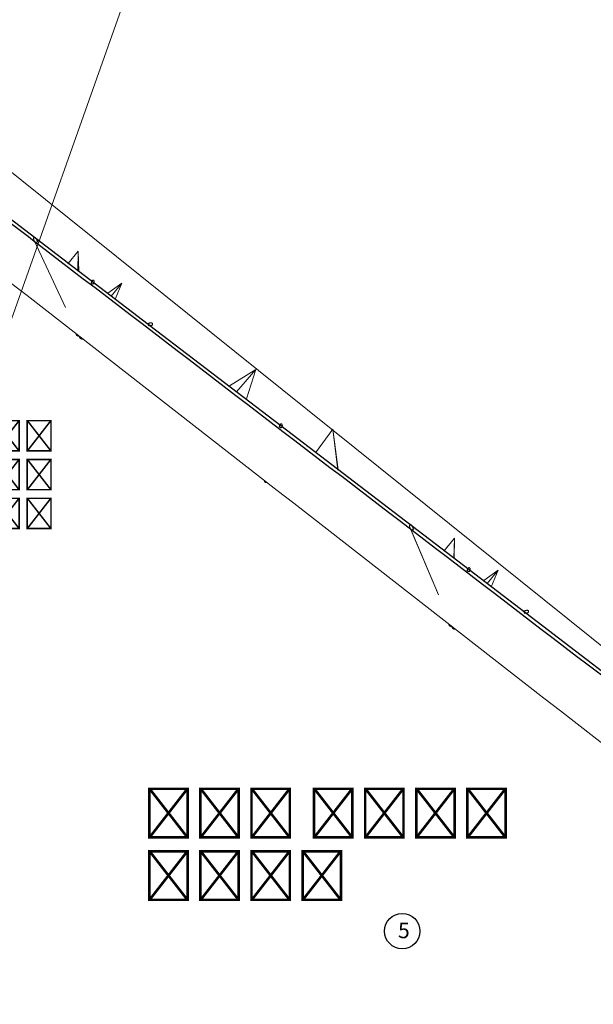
# Model space of a CAD drawing. Header units: millimetres. Extents: x 1512 to 2105, y 794 to 1149.
# Tile 163 of 256: x 1686 to 1698, y 1107 to 1128. Entities that reach past the tile are written whole.
import ezdxf

# ---------------------------------------------------------------- set-up
doc = ezdxf.new("R2010")
doc.units = ezdxf.units.MM
for name, color, linetype, lineweight in [('A-GENM', 13, 'Continuous', 9), ('A-GLAZ-CURT', 52, 'Continuous', 9), ('A-WALL', 113, 'Continuous', 9), ('G-ANNO-SYMB', 111, 'Continuous', 9)]:
    doc.layers.add(name, color=color, linetype=linetype, lineweight=lineweight)
doc.styles.get("Standard").update_dxf_attribs({"font": 'arial.ttf'})

# ---------------------------------------------------------------- blocks, each defined once
blk = doc.blocks.new('Generic Models 1 - Generic Models 1-135348-همکف')
at = {"layer": 'A-GENM'}
blk.add_line((-85.546, 23.286), (-136.734, 64.375), dxfattribs=at)
blk = doc.blocks.new('Family2 - Family2-157028-همکف')
at = {"layer": 'A-GLAZ-CURT'}
for p, q in [((-99.217, 33.592), (-99.228, 33.554)), ((-99.17, 33.537), (-99.159, 33.575)), ((-98.863, 33.346), (-98.549, 33.571)), ((-98.793, 33.282), (-98.549, 33.571)), ((-98.793, 33.282), (-98.549, 33.571)), ((-98.698, 33.225), (-98.549, 33.571)), ((-98.863, 33.346), (-98.868, 33.339)), ((-98.698, 33.225), (-98.707, 33.216)), ((-97.945, 32.699), (-98.015, 32.687)), ((-98.01, 32.683), (-97.969, 32.691)), ((-97.98, 32.632), (-97.935, 32.64)), ((-99.577, 32.368), (-99.582, 32.348)), ((-99.582, 32.347), (-99.556, 32.352))]:
    blk.add_line(p, q, dxfattribs=at)
at = {"layer": 'A-GLAZ-CURT', "lineweight": 18}
for p, q in [((-97.969, 32.691), (-97.976, 32.686)), ((-97.96, 32.695), (-97.969, 32.691)), ((-97.95, 32.698), (-97.959, 32.695)), ((-97.99, 32.667), (-97.99, 32.661)), ((-97.99, 32.661), (-97.988, 32.655)), ((-97.987, 32.655), (-97.984, 32.65)), ((-97.983, 32.649), (-97.978, 32.645)), ((-97.977, 32.645), (-97.97, 32.642))]:
    blk.add_line(p, q, dxfattribs=at)
at = {"layer": 'A-GLAZ-CURT', "lineweight": 18, "flags": 128}
for points in [[(-99.213, 33.602), (-99.216, 33.593), (-99.218, 33.584), (-99.219, 33.574), (-99.218, 33.565), (-99.216, 33.557), (-99.212, 33.55), (-99.207, 33.545), (-99.201, 33.542), (-99.194, 33.541), (-99.187, 33.542), (-99.18, 33.546), (-99.174, 33.551), (-99.168, 33.557), (-99.163, 33.565)], [(-99.163, 33.565), (-99.159, 33.574), (-99.157, 33.584), (-99.157, 33.593), (-99.158, 33.602), (-99.16, 33.61), (-99.164, 33.617), (-99.169, 33.622), (-99.175, 33.625), (-99.182, 33.626), (-99.189, 33.625), (-99.196, 33.622), (-99.202, 33.617), (-99.208, 33.61), (-99.213, 33.602)], [(-97.911, 32.648), (-97.903, 32.653), (-97.897, 32.659), (-97.892, 32.665), (-97.89, 32.672), (-97.89, 32.678), (-97.892, 32.684), (-97.896, 32.689), (-97.902, 32.694), (-97.91, 32.697), (-97.919, 32.699), (-97.929, 32.7), (-97.939, 32.7), (-97.949, 32.698)], [(-97.977, 32.686), (-97.983, 32.68), (-97.987, 32.674), (-97.989, 32.667)], [(-97.969, 32.642), (-97.96, 32.639), (-97.951, 32.639), (-97.94, 32.639), (-97.93, 32.641), (-97.92, 32.644), (-97.911, 32.648)]]:
    blk.add_lwpolyline(points, dxfattribs=at)
at = {"layer": 'A-GLAZ-CURT'}
for points, knots in [([(-99.582, 32.347), (-99.582, 32.347), (-99.582, 32.347), (-99.583, 32.347), (-99.583, 32.348), (-99.583, 32.348)], [0.83569754, 0.83569754, 0.83569754, 0.83569754, 0.85416667, 0.875, 0.91666667, 0.91666667, 0.91666667, 0.91666667]), ([(-99.565, 32.358), (-99.565, 32.358), (-99.566, 32.357), (-99.567, 32.356), (-99.57, 32.355), (-99.572, 32.353), (-99.575, 32.351), (-99.577, 32.349), (-99.579, 32.348), (-99.58, 32.348), (-99.581, 32.347), (-99.582, 32.347)], [0.599151, 0.599151, 0.599151, 0.599151, 0.6041667, 0.625, 0.6458333, 0.6666667, 0.7083333, 0.75, 0.7708333, 0.7916667, 0.8333333, 0.8333333, 0.8333333, 0.8333333])]:
    blk.add_open_spline(points, degree=3, knots=knots, dxfattribs=at)
blk = doc.blocks.new('Family2 - Family2-157031-همکف')
at = {"layer": 'A-GLAZ-CURT'}
for p, q in [((-107.375, 39.828), (-107.384, 39.791)), ((-107.326, 39.776), (-107.317, 39.814)), ((-107.021, 39.583), (-106.719, 39.798)), ((-106.95, 39.519), (-106.719, 39.798)), ((-106.95, 39.519), (-106.719, 39.798)), ((-106.857, 39.463), (-106.719, 39.798)), ((-107.021, 39.583), (-107.026, 39.576)), ((-106.857, 39.463), (-106.866, 39.454)), ((-106.102, 38.937), (-106.175, 38.926)), ((-106.17, 38.922), (-106.127, 38.928)), ((-106.138, 38.871), (-106.094, 38.877)), ((-107.665, 38.664), (-107.669, 38.648)), ((-107.668, 38.647), (-107.647, 38.65))]:
    blk.add_line(p, q, dxfattribs=at)
at = {"layer": 'A-GLAZ-CURT', "lineweight": 18}
for p, q in [((-106.144, 38.912), (-106.146, 38.906)), ((-106.146, 38.905), (-106.146, 38.899)), ((-106.146, 38.899), (-106.144, 38.893)), ((-106.14, 38.918), (-106.144, 38.912)), ((-106.144, 38.893), (-106.14, 38.888)), ((-106.135, 38.923), (-106.14, 38.918)), ((-106.14, 38.888), (-106.134, 38.883)), ((-106.127, 38.928), (-106.134, 38.924)), ((-106.118, 38.932), (-106.127, 38.929)), ((-106.109, 38.935), (-106.118, 38.933)), ((-106.133, 38.883), (-106.126, 38.88)), ((-106.126, 38.88), (-106.117, 38.877)), ((-106.117, 38.877), (-106.108, 38.876))]:
    blk.add_line(p, q, dxfattribs=at)
at = {"layer": 'A-GLAZ-CURT', "lineweight": 18, "flags": 128}
for points in [[(-107.371, 39.84), (-107.374, 39.831), (-107.376, 39.822), (-107.377, 39.812), (-107.376, 39.804), (-107.373, 39.796), (-107.369, 39.789), (-107.364, 39.784), (-107.358, 39.781), (-107.351, 39.78), (-107.344, 39.781), (-107.337, 39.784), (-107.331, 39.789), (-107.325, 39.795), (-107.321, 39.803)], [(-107.321, 39.803), (-107.317, 39.811), (-107.316, 39.821), (-107.315, 39.83), (-107.316, 39.839), (-107.319, 39.847), (-107.323, 39.853), (-107.328, 39.858), (-107.334, 39.861), (-107.341, 39.863), (-107.348, 39.862), (-107.354, 39.859), (-107.361, 39.854), (-107.366, 39.847), (-107.371, 39.84)], [(-106.069, 38.885), (-106.061, 38.89), (-106.055, 38.896), (-106.051, 38.902), (-106.049, 38.909), (-106.05, 38.915), (-106.052, 38.921), (-106.056, 38.926), (-106.062, 38.931), (-106.07, 38.934), (-106.079, 38.936), (-106.089, 38.937), (-106.099, 38.937), (-106.108, 38.936)], [(-106.107, 38.876), (-106.097, 38.877), (-106.087, 38.878), (-106.077, 38.881), (-106.069, 38.885)]]:
    blk.add_lwpolyline(points, dxfattribs=at)
at = {"layer": 'A-GLAZ-CURT'}
blk.add_open_spline([(-107.655, 38.655), (-107.655, 38.655), (-107.657, 38.654), (-107.659, 38.652), (-107.662, 38.65), (-107.664, 38.649), (-107.666, 38.648), (-107.667, 38.648), (-107.668, 38.647), (-107.668, 38.648), (-107.669, 38.648), (-107.669, 38.648), (-107.669, 38.649)], degree=3, knots=[0.6218498, 0.6218498, 0.6218498, 0.6218498, 0.625, 0.6666667, 0.7083333, 0.75, 0.7708333, 0.7916667, 0.8333333, 0.8541667, 0.875, 0.9166667, 0.9166667, 0.9166667, 0.9166667], dxfattribs=at)
blk = doc.blocks.new('Family2 - Family2-157051-همکف')
at = {"layer": 'A-GLAZ-CURT'}
for p, q in [((-100.463, 34.486), (-99.848, 33.035)), ((-100.385, 34.455), (-100.408, 34.51)), ((-99.728, 33.98), (-99.499, 34.268)), ((-99.514, 33.823), (-99.499, 34.268)), ((-99.507, 33.827), (-99.499, 34.268)), ((-99.507, 33.827), (-99.499, 34.268)), ((-99.217, 33.592), (-99.228, 33.554)), ((-99.17, 33.537), (-99.159, 33.575)), ((-99.56, 32.355), (-99.542, 32.313))]:
    blk.add_line(p, q, dxfattribs=at)
at = {"layer": 'A-GLAZ-CURT', "lineweight": 18}
for p, q in [((-100.454, 34.468), (-100.448, 34.459)), ((-100.447, 34.458), (-100.441, 34.451)), ((-100.44, 34.45), (-100.433, 34.444)), ((-100.433, 34.444), (-100.426, 34.44)), ((-100.426, 34.439), (-100.419, 34.437)), ((-100.419, 34.437), (-100.413, 34.438)), ((-100.413, 34.438), (-100.408, 34.44)), ((-100.407, 34.44), (-100.403, 34.445)), ((-100.403, 34.493), (-100.406, 34.504)), ((-100.403, 34.445), (-100.4, 34.451)), ((-100.4, 34.482), (-100.402, 34.492)), ((-100.399, 34.471), (-100.4, 34.481)), ((-100.4, 34.452), (-100.399, 34.46)), ((-100.399, 34.461), (-100.399, 34.47))]:
    blk.add_line(p, q, dxfattribs=at)
at = {"layer": 'A-GLAZ-CURT', "lineweight": 18, "flags": 128}
for points in [[(-100.407, 34.505), (-100.412, 34.517), (-100.418, 34.528), (-100.424, 34.538), (-100.432, 34.546), (-100.439, 34.552), (-100.446, 34.556), (-100.453, 34.559), (-100.459, 34.558), (-100.464, 34.556), (-100.469, 34.551), (-100.471, 34.544), (-100.473, 34.535), (-100.473, 34.525)], [(-100.473, 34.525), (-100.472, 34.514), (-100.469, 34.502), (-100.465, 34.491), (-100.461, 34.481)], [(-100.461, 34.48), (-100.46, 34.479), (-100.455, 34.469)], [(-99.213, 33.602), (-99.216, 33.593), (-99.218, 33.584), (-99.219, 33.574), (-99.218, 33.565), (-99.216, 33.557), (-99.212, 33.55), (-99.207, 33.545), (-99.201, 33.542), (-99.194, 33.541), (-99.187, 33.542), (-99.18, 33.546), (-99.174, 33.551), (-99.168, 33.557), (-99.163, 33.565)], [(-99.163, 33.565), (-99.159, 33.574), (-99.157, 33.584), (-99.157, 33.593), (-99.158, 33.602), (-99.16, 33.61), (-99.164, 33.617), (-99.169, 33.622), (-99.175, 33.625), (-99.182, 33.626), (-99.189, 33.625), (-99.196, 33.622), (-99.202, 33.617), (-99.208, 33.61), (-99.213, 33.602)]]:
    blk.add_lwpolyline(points, dxfattribs=at)
at = {"layer": 'A-GLAZ-CURT'}
blk.add_open_spline([(-99.545, 32.319), (-99.544, 32.318), (-99.544, 32.317), (-99.543, 32.315), (-99.542, 32.312), (-99.541, 32.309), (-99.539, 32.307), (-99.538, 32.306), (-99.537, 32.305), (-99.535, 32.305), (-99.534, 32.306), (-99.533, 32.307)], degree=3, knots=[0.7394732, 0.7394732, 0.7394732, 0.7394732, 0.75, 0.7708333, 0.7916667, 0.8333333, 0.8541667, 0.875, 0.9166667, 0.9583333, 1, 1, 1, 1], dxfattribs=at)
blk = doc.blocks.new('Family2 - Family2-157055-همکف')
at = {"layer": 'A-GLAZ-CURT'}
for p, q in [((-108.621, 40.723), (-107.937, 39.268)), ((-108.542, 40.695), (-108.567, 40.748)), ((-107.891, 40.22), (-107.663, 40.491)), ((-107.672, 40.06), (-107.663, 40.491)), ((-107.653, 40.056), (-107.663, 40.491)), ((-107.653, 40.056), (-107.663, 40.491)), ((-107.375, 39.828), (-107.384, 39.791)), ((-107.326, 39.776), (-107.317, 39.814)), ((-107.646, 38.65), (-107.629, 38.614))]:
    blk.add_line(p, q, dxfattribs=at)
at = {"layer": 'A-GLAZ-CURT', "lineweight": 18}
for p, q in [((-108.613, 40.708), (-108.61, 40.704)), ((-108.61, 40.703), (-108.607, 40.699)), ((-108.606, 40.698), (-108.599, 40.69)), ((-108.598, 40.69), (-108.592, 40.684)), ((-108.591, 40.683), (-108.584, 40.679)), ((-108.584, 40.679), (-108.577, 40.676)), ((-108.576, 40.676), (-108.571, 40.676)), ((-108.57, 40.676), (-108.565, 40.678)), ((-108.565, 40.679), (-108.561, 40.683)), ((-108.56, 40.73), (-108.563, 40.74)), ((-108.56, 40.683), (-108.558, 40.689)), ((-108.557, 40.718), (-108.559, 40.728)), ((-108.556, 40.707), (-108.557, 40.717)), ((-108.557, 40.689), (-108.556, 40.697)), ((-108.556, 40.698), (-108.556, 40.706))]:
    blk.add_line(p, q, dxfattribs=at)
at = {"layer": 'A-GLAZ-CURT', "lineweight": 18, "flags": 128}
for points in [[(-108.564, 40.741), (-108.569, 40.753), (-108.575, 40.763), (-108.582, 40.773), (-108.589, 40.781), (-108.597, 40.788), (-108.604, 40.792), (-108.611, 40.795), (-108.618, 40.795), (-108.623, 40.792), (-108.628, 40.788), (-108.631, 40.781), (-108.632, 40.773), (-108.632, 40.764)], [(-108.632, 40.764), (-108.631, 40.753), (-108.628, 40.741), (-108.624, 40.73), (-108.62, 40.72)], [(-108.62, 40.72), (-108.619, 40.718), (-108.613, 40.708)], [(-107.371, 39.84), (-107.374, 39.831), (-107.376, 39.822), (-107.377, 39.812), (-107.376, 39.804), (-107.373, 39.796), (-107.369, 39.789), (-107.364, 39.784), (-107.358, 39.781), (-107.351, 39.78), (-107.344, 39.781), (-107.337, 39.784), (-107.331, 39.789), (-107.325, 39.795), (-107.321, 39.803)], [(-107.321, 39.803), (-107.317, 39.811), (-107.316, 39.821), (-107.315, 39.83), (-107.316, 39.839), (-107.319, 39.847), (-107.323, 39.853), (-107.328, 39.858), (-107.334, 39.861), (-107.341, 39.863), (-107.348, 39.862), (-107.354, 39.859), (-107.361, 39.854), (-107.366, 39.847), (-107.371, 39.84)]]:
    blk.add_lwpolyline(points, dxfattribs=at)
at = {"layer": 'A-GLAZ-CURT'}
blk.add_open_spline([(-107.63, 38.616), (-107.63, 38.616), (-107.63, 38.614), (-107.628, 38.611), (-107.627, 38.609), (-107.625, 38.607), (-107.624, 38.606), (-107.622, 38.605), (-107.621, 38.605), (-107.621, 38.605)], degree=3, knots=[0.7554543, 0.7554543, 0.7554543, 0.7554543, 0.7708333, 0.7916667, 0.8333333, 0.8541667, 0.875, 0.9166667, 0.9444116, 0.9444116, 0.9444116, 0.9444116], dxfattribs=at)

msp = doc.modelspace()

# ---------------------------------------------------------------- linework, layer by layer
msp.add_circle((1694.258, 1108.347), 0.385)
at = {"layer": 'A-GLAZ-CURT'}
for p, q in [((1686.27, 1123.331), (1686.954, 1121.876)), ((1686.35, 1123.303), (1686.325, 1123.357)), ((1688.789, 1121.545), (1688.716, 1121.534)), ((1688.721, 1121.531), (1688.765, 1121.537)), ((1688.753, 1121.479), (1688.798, 1121.486)), ((1687.224, 1121.258), (1687.226, 1121.258)), ((1687.232, 1121.258), (1687.243, 1121.26)), ((1687.244, 1121.259), (1687.253, 1121.238)), ((1691.083, 1120.534), (1690.513, 1120.176)), ((1691.083, 1120.534), (1690.663, 1120.046)), ((1691.083, 1120.534), (1690.663, 1120.046)), ((1691.083, 1120.534), (1690.875, 1119.894)), ((1690.505, 1120.167), (1690.513, 1120.176)), ((1690.871, 1119.887), (1690.875, 1119.894)), ((1691.596, 1119.319), (1691.585, 1119.281)), ((1691.596, 1119.319), (1691.585, 1119.281)), ((1691.643, 1119.265), (1691.653, 1119.303)), ((1691.643, 1119.265), (1691.653, 1119.303)), ((1692.751, 1119.237), (1692.374, 1118.727)), ((1692.751, 1119.237), (1692.871, 1118.358)), ((1692.751, 1119.237), (1692.86, 1118.349)), ((1692.751, 1119.237), (1692.871, 1118.358)), ((1691.271, 1118.124), (1691.269, 1118.12)), ((1691.271, 1118.124), (1691.269, 1118.12)), ((1694.428, 1117.095), (1695.043, 1115.643)), ((1694.506, 1117.063), (1694.483, 1117.118)), ((1696.946, 1115.307), (1696.877, 1115.295)), ((1696.881, 1115.292), (1696.923, 1115.3)), ((1696.911, 1115.24), (1696.957, 1115.248)), ((1695.321, 1114.959), (1695.335, 1114.961)), ((1695.33, 1114.964), (1695.339, 1114.941)), ((1695.584, 1114.766), (1695.586, 1114.765))]:
    msp.add_line(p, q, dxfattribs=at)
at = {"layer": 'A-GLAZ-CURT', "lineweight": 18}
msp.add_line((1696.923, 1115.3), (1696.915, 1115.295), dxfattribs=at)
at = {"layer": 'A-GLAZ-CURT', "lineweight": 18, "flags": 128}
for points in [[(1686.336, 1123.314), (1686.335, 1123.325), (1686.332, 1123.336), (1686.328, 1123.348), (1686.323, 1123.359), (1686.317, 1123.37), (1686.311, 1123.38), (1686.303, 1123.388), (1686.296, 1123.395), (1686.288, 1123.4), (1686.281, 1123.403), (1686.275, 1123.403), (1686.269, 1123.401), (1686.264, 1123.397), (1686.261, 1123.391), (1686.259, 1123.383), (1686.259, 1123.374)], [(1686.259, 1123.374), (1686.26, 1123.363), (1686.262, 1123.352), (1686.266, 1123.34), (1686.271, 1123.329), (1686.277, 1123.318), (1686.284, 1123.308), (1686.292, 1123.299), (1686.299, 1123.293), (1686.307, 1123.288), (1686.314, 1123.285), (1686.32, 1123.285), (1686.326, 1123.286), (1686.33, 1123.29), (1686.334, 1123.297), (1686.335, 1123.305), (1686.336, 1123.314)], [(1688.765, 1121.537), (1688.758, 1121.532), (1688.752, 1121.527), (1688.747, 1121.521), (1688.745, 1121.514), (1688.745, 1121.508), (1688.747, 1121.502), (1688.751, 1121.497), (1688.757, 1121.492), (1688.765, 1121.488), (1688.773, 1121.486), (1688.783, 1121.485), (1688.793, 1121.485), (1688.803, 1121.487), (1688.813, 1121.489), (1688.822, 1121.493)], [(1688.822, 1121.493), (1688.829, 1121.498), (1688.835, 1121.504), (1688.84, 1121.51), (1688.842, 1121.516), (1688.842, 1121.523), (1688.84, 1121.529), (1688.836, 1121.534), (1688.83, 1121.539), (1688.822, 1121.542), (1688.814, 1121.545), (1688.804, 1121.546), (1688.794, 1121.546), (1688.784, 1121.544), (1688.774, 1121.541), (1688.765, 1121.537)], [(1691.649, 1119.292), (1691.653, 1119.3), (1691.655, 1119.31), (1691.656, 1119.319), (1691.655, 1119.328), (1691.652, 1119.336), (1691.648, 1119.343), (1691.643, 1119.348), (1691.637, 1119.351), (1691.631, 1119.353), (1691.624, 1119.352), (1691.617, 1119.349), (1691.611, 1119.344), (1691.605, 1119.338), (1691.6, 1119.33)], [(1691.649, 1119.292), (1691.653, 1119.3), (1691.655, 1119.31), (1691.656, 1119.319), (1691.655, 1119.328), (1691.652, 1119.336), (1691.648, 1119.343), (1691.643, 1119.348), (1691.637, 1119.351), (1691.631, 1119.353), (1691.624, 1119.352), (1691.617, 1119.349), (1691.611, 1119.344), (1691.605, 1119.338), (1691.6, 1119.33)], [(1691.6, 1119.33), (1691.596, 1119.321), (1691.594, 1119.312), (1691.593, 1119.303), (1691.594, 1119.294), (1691.597, 1119.286), (1691.601, 1119.279), (1691.606, 1119.274), (1691.612, 1119.27), (1691.618, 1119.269), (1691.625, 1119.27), (1691.632, 1119.273), (1691.638, 1119.277), (1691.644, 1119.284), (1691.649, 1119.292)], [(1691.6, 1119.33), (1691.596, 1119.321), (1691.594, 1119.312), (1691.593, 1119.303), (1691.594, 1119.294), (1691.597, 1119.286), (1691.601, 1119.279), (1691.606, 1119.274), (1691.612, 1119.27), (1691.618, 1119.269), (1691.625, 1119.27), (1691.632, 1119.273), (1691.638, 1119.277), (1691.644, 1119.284), (1691.649, 1119.292)], [(1694.493, 1117.077), (1694.492, 1117.088), (1694.489, 1117.1), (1694.486, 1117.112), (1694.481, 1117.124), (1694.475, 1117.135), (1694.468, 1117.145), (1694.461, 1117.153), (1694.454, 1117.16), (1694.446, 1117.164), (1694.44, 1117.167), (1694.433, 1117.167), (1694.428, 1117.165), (1694.423, 1117.16), (1694.42, 1117.154), (1694.418, 1117.145), (1694.418, 1117.136)], [(1694.418, 1117.136), (1694.419, 1117.125), (1694.422, 1117.113), (1694.425, 1117.101), (1694.43, 1117.089), (1694.436, 1117.078), (1694.442, 1117.069)], [(1694.443, 1117.068), (1694.45, 1117.06), (1694.457, 1117.053), (1694.465, 1117.048), (1694.471, 1117.046), (1694.478, 1117.046), (1694.483, 1117.048), (1694.488, 1117.053), (1694.491, 1117.059), (1694.493, 1117.067), (1694.493, 1117.077)], [(1696.915, 1115.294), (1696.909, 1115.289), (1696.905, 1115.283), (1696.902, 1115.276), (1696.902, 1115.27), (1696.904, 1115.264), (1696.907, 1115.259), (1696.913, 1115.254), (1696.921, 1115.25), (1696.93, 1115.248), (1696.94, 1115.247), (1696.95, 1115.247), (1696.96, 1115.249), (1696.97, 1115.252), (1696.98, 1115.256)], [(1696.98, 1115.256), (1696.988, 1115.261), (1696.994, 1115.267), (1696.999, 1115.273), (1697.001, 1115.279), (1697.001, 1115.286), (1697, 1115.292), (1696.996, 1115.297), (1696.99, 1115.302), (1696.982, 1115.305), (1696.973, 1115.308), (1696.964, 1115.309), (1696.953, 1115.308), (1696.943, 1115.307), (1696.933, 1115.304), (1696.923, 1115.3)]]:
    msp.add_lwpolyline(points, dxfattribs=at)
at = {"layer": 'A-GLAZ-CURT', "flags": 128}
for points in [[(1687.185, 1121.304), (1687.184, 1121.299), (1687.184, 1121.293), (1687.187, 1121.286), (1687.19, 1121.28), (1687.195, 1121.274), (1687.201, 1121.269), (1687.208, 1121.264), (1687.215, 1121.261), (1687.222, 1121.259), (1687.224, 1121.258)], [(1687.252, 1121.24), (1687.254, 1121.235), (1687.258, 1121.228), (1687.263, 1121.222), (1687.27, 1121.215), (1687.277, 1121.209), (1687.284, 1121.204), (1687.292, 1121.199), (1687.3, 1121.196), (1687.307, 1121.194), (1687.314, 1121.193), (1687.32, 1121.193), (1687.324, 1121.195), (1687.326, 1121.195)], [(1691.27, 1118.121), (1691.269, 1118.115), (1691.269, 1118.109), (1691.272, 1118.103), (1691.276, 1118.097), (1691.28, 1118.092), (1691.286, 1118.087), (1691.293, 1118.083), (1691.3, 1118.081), (1691.306, 1118.081), (1691.312, 1118.081), (1691.318, 1118.084), (1691.32, 1118.086)], [(1691.27, 1118.121), (1691.269, 1118.115), (1691.269, 1118.109), (1691.272, 1118.103), (1691.276, 1118.097), (1691.28, 1118.092), (1691.286, 1118.087), (1691.293, 1118.083), (1691.3, 1118.081), (1691.306, 1118.081), (1691.312, 1118.081), (1691.318, 1118.084), (1691.32, 1118.086)], [(1695.275, 1115.007), (1695.273, 1115.004), (1695.272, 1114.999), (1695.273, 1114.993), (1695.275, 1114.987), (1695.279, 1114.98), (1695.284, 1114.974), (1695.29, 1114.969), (1695.297, 1114.965), (1695.304, 1114.961), (1695.311, 1114.959), (1695.313, 1114.959)], [(1695.338, 1114.943), (1695.341, 1114.937), (1695.345, 1114.93), (1695.35, 1114.924), (1695.356, 1114.918), (1695.363, 1114.912), (1695.37, 1114.907), (1695.378, 1114.902), (1695.385, 1114.899), (1695.392, 1114.897), (1695.399, 1114.896), (1695.404, 1114.896), (1695.409, 1114.897), (1695.412, 1114.9)]]:
    msp.add_lwpolyline(points, dxfattribs=at)
at = {"layer": 'A-WALL', "lineweight": 25}
msp.add_line((1688.781, 1121.485), (1688.745, 1121.512), dxfattribs=at)
at = {"layer": 'A-WALL', "lineweight": 25, "flags": 128}
for points in [[(1688.745, 1121.512), (1686.186, 1123.469), (1680.747, 1127.628), (1680.624, 1127.722)], [(1699.807, 1113.055), (1697.063, 1115.153), (1691.624, 1119.311), (1688.782, 1121.484)]]:
    msp.add_lwpolyline(points, dxfattribs=at)
at = {"layer": 'A-WALL', "lineweight": 25}
msp.add_open_spline([(1659.142, 1144.071), (1666.367, 1138.546), (1675.425, 1131.617), (1684.483, 1124.688), (1686.317, 1123.285)], degree=3, knots=[0, 0, 0, 0, 0.4444444, 0.5572647, 0.5572647, 0.5572647, 0.5572647], dxfattribs=at)
at = {"layer": 'A-WALL'}
msp.add_open_spline([(1684.309, 1123.544), (1692.027, 1117.536), (1699.745, 1111.527), (1707.463, 1105.519)], degree=3, dxfattribs=at)
at = {"layer": 'A-WALL', "lineweight": 25}
for points in [[(1686.318, 1123.284), (1689.036, 1121.205), (1691.754, 1119.125), (1694.473, 1117.046)], [(1694.473, 1117.046), (1697.191, 1114.966), (1699.909, 1112.887), (1702.628, 1110.807)]]:
    msp.add_open_spline(points, degree=3, dxfattribs=at)
at = {"layer": 'G-ANNO-SYMB', "color": 1}
msp.add_line((1690.266, 1134.308), (1658.016, 1043.212), dxfattribs=at)

# ---------------------------------------------------------------- block references
at = {"layer": 'A-GENM'}
msp.add_blockref('Generic Models 1 - Generic Models 1-135348-همکف', (1794.891, 1082.608), dxfattribs=at)
at = {"layer": 'A-GLAZ-CURT'}
for name in ['Family2 - Family2-157055-همکف', 'Family2 - Family2-157031-همکف', 'Family2 - Family2-157051-همکف', 'Family2 - Family2-157028-همکف']:
    msp.add_blockref(name, (1794.891, 1082.608), dxfattribs=at)

# ---------------------------------------------------------------- texts
at = {"attachment_point": 1}
for s, width, gutter_width, insert, char_height in [('{\\fArial|b0|i0|c178|p34;اتاق بسته بندی}', 1.44387, 12.5, (1683.965, 1119.339), 0.50531), ('{\\fArial|b0|i0|c178|p34;محل فروش کتاب}', 8.59707, 12.5, (1688.631, 1111.3), 0.81289), ('5', 12.83273, 1.669, (1694.167, 1108.527), 0.334)]:
    msp.add_mtext_dynamic_manual_height_columns(s, width=width, gutter_width=gutter_width, heights=[0], dxfattribs=dict(at, insert=insert, char_height=char_height))

doc.saveas('drawing.dxf')
